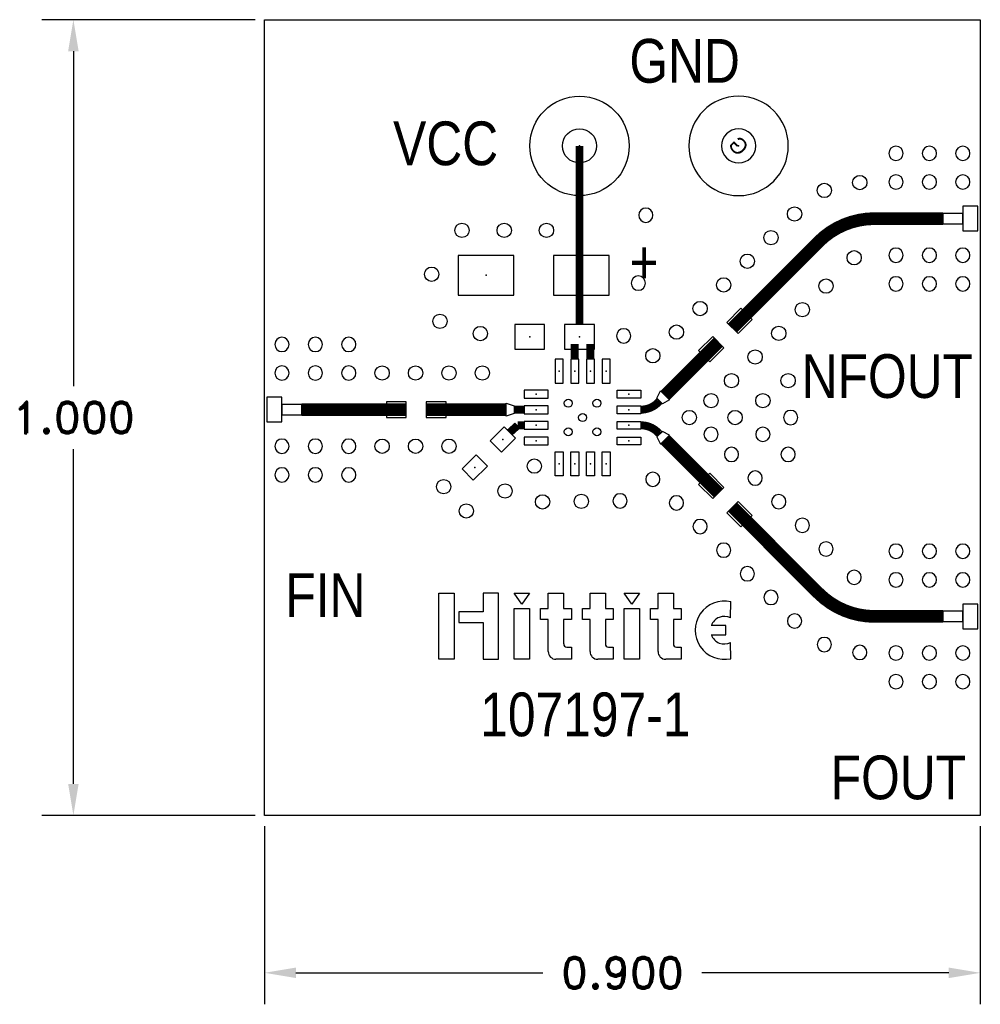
# Model space of a CAD drawing. Extents: x -0.21 to 1, y -1.39 to -0.16.
import ezdxf
from ezdxf.enums import TextEntityAlignment as Align

# ---------------------------------------------------------------- set-up
doc = ezdxf.new("R2010")
doc.units = 0
doc.header["$MEASUREMENT"] = 0
doc.linetypes.add('SSCOMP', pattern=[101, 100, 1])
doc.layers.get('0').update_dxf_attribs({"linetype": 'CONTINUOUS'})
for name, color, linetype in [('COM-NS', 4, 'CONTINUOUS'), ('construct', 3, 'CONTINUOUS'), ('HOL', 1, 'CONTINUOUS'), ('LND-NS', 5, 'CONTINUOUS'), ('NET', 7, 'CONTINUOUS'), ('PAD-CM', 14, 'CONTINUOUS'), ('PCB', 7, 'CONTINUOUS'), ('SLK-NS', 7, 'CONTINUOUS'), ('TIE-CM', 7, 'CONTINUOUS'), ('TIE-NS', 7, 'CONTINUOUS'), ('TRA-NS', 5, 'CONTINUOUS'), ('via', 7, 'CONTINUOUS')]:
    doc.layers.add(name, color=color, linetype=linetype)
doc.layers.add('DIM', color=1, linetype='CONTINUOUS', lineweight=13)
doc.layers.get('0').off()
doc.layers.get('COM-NS').off()
doc.layers.get('construct').off()
doc.layers.get('TIE-CM').off()
doc.layers.get('TIE-NS').off()
doc.layers.get('via').off()
doc.styles.add('ROMAND', font='romand')
doc.dimstyles.get("Standard").update_dxf_attribs({"dimscale": 0.22, "dimtxt": 0.18, "dimasz": 0.18, "dimexe": 0.18, "dimexo": 0.0625, "dimgap": 0.09, "dimtad": 0, "dimtih": 1, "dimtoh": 1, "dimdec": 3, "dimzin": 0, "dimdsep": 46, "dimtxsty": 'ROMAND', "dimcen": 0.09, "dimadec": 0, "dimazin": 0, "dimtfac": 1, "dimtdec": 3, "dimtofl": 0, "dimtmove": 0, "dimatfit": 3, "dimfxl": 0, "dimtolj": 1, "dimtzin": 0, "dimarcsym": 0})

# ---------------------------------------------------------------- blocks, each defined once
blk = doc.blocks.new('hittite')
for p, q in [((-0.2396, 0.1078), (-0.2144, 0.1078)), ((-0.2396, -0.0005), (-0.2396, 0.1078)), ((-0.2144, 0.1078), (-0.2144, -0.0005)), ((-0.1413, 0.1078), (-0.1665, 0.1078)), ((-0.1665, 0.1078), (-0.1665, 0.0776)), ((-0.1413, -0.0005), (-0.1413, 0.1078)), ((-0.1156, 0.1078), (-0.0904, 0.1078)), ((-0.103, 0.0902), (-0.1156, 0.1078)), ((-0.0904, 0.1078), (-0.103, 0.0902)), ((-0.0598, 0.1078), (-0.0346, 0.1078)), ((-0.0598, 0.0826), (-0.0598, 0.1078)), ((-0.0346, 0.1078), (-0.0346, 0.0826)), ((0.0087, 0.1078), (0.0339, 0.1078)), ((0.0087, 0.0826), (0.0087, 0.1078)), ((0.0339, 0.1078), (0.0339, 0.0826)), ((0.0645, 0.1078), (0.0897, 0.1078)), ((0.0771, 0.0902), (0.0645, 0.1078)), ((0.0897, 0.1078), (0.0771, 0.0902)), ((0.1203, 0.1078), (0.1455, 0.1078)), ((0.1203, 0.0826), (0.1203, 0.1078)), ((0.1455, 0.1078), (0.1455, 0.0826)), ((-0.1156, 0.0826), (-0.0904, 0.0826)), ((-0.1156, -0.0005), (-0.1156, 0.0826)), ((-0.0904, 0.0826), (-0.0904, -0.0005)), ((-0.0724, 0.065), (-0.0724, 0.0826)), ((-0.0724, 0.0826), (-0.0598, 0.0826)), ((-0.0346, 0.0826), (-0.022, 0.0826)), ((-0.022, 0.0826), (-0.022, 0.065)), ((-0.0039, 0.065), (-0.0039, 0.0826)), ((-0.0039, 0.0826), (0.0087, 0.0826)), ((0.0339, 0.0826), (0.0464, 0.0826)), ((0.0464, 0.0826), (0.0464, 0.065)), ((0.0645, -0.0005), (0.0645, 0.0826)), ((0.0645, 0.0826), (0.0897, 0.0826)), ((0.0897, 0.0826), (0.0897, -0.0005)), ((0.1077, 0.065), (0.1077, 0.0826)), ((0.1077, 0.0826), (0.1203, 0.0826)), ((0.1455, 0.0826), (0.1581, 0.0826)), ((0.1581, 0.0826), (0.1581, 0.065)), ((0.2393, 0.0677), (0.2396, 0.0941)), ((-0.2068, 0.0776), (-0.2068, 0.0599)), ((-0.1665, 0.0776), (-0.2068, 0.0776)), ((-0.0598, 0.065), (-0.0724, 0.065)), ((-0.0598, 0.0121), (-0.0598, 0.065)), ((-0.0346, 0.065), (-0.0346, 0.0247)), ((-0.022, 0.065), (-0.0346, 0.065)), ((0.0087, 0.065), (-0.0039, 0.065)), ((0.0087, 0.0121), (0.0087, 0.065)), ((0.0339, 0.065), (0.0339, 0.0247)), ((0.0464, 0.065), (0.0339, 0.065)), ((0.1203, 0.065), (0.1077, 0.065)), ((0.1203, 0.0121), (0.1203, 0.065)), ((0.1455, 0.065), (0.1455, 0.0247)), ((0.1581, 0.065), (0.1455, 0.065)), ((-0.2068, 0.0599), (-0.1665, 0.0599)), ((-0.1665, 0.0599), (-0.1665, -0.0005)), ((0.2317, 0.0549), (0.2077, 0.0549)), ((0.2317, 0.0398), (0.2317, 0.0549)), ((0.2077, 0.0398), (0.2317, 0.0398)), ((-0.0295, 0.0196), (-0.022, 0.0196)), ((-0.022, 0.0196), (-0.022, -0.0005)), ((0.0389, 0.0196), (0.0464, 0.0196)), ((0.0464, 0.0196), (0.0464, -0.0005)), ((0.1505, 0.0196), (0.1581, 0.0196)), ((0.1581, 0.0196), (0.1581, -0.0005)), ((0.2396, 0.0005), (0.2393, 0.027)), ((-0.2371, -0.0005), (-0.2396, -0.0005)), ((-0.2144, -0.0005), (-0.2371, -0.0005)), ((-0.1665, -0.0005), (-0.1665, -0.0005)), ((-0.1665, -0.0005), (-0.1413, -0.0005)), ((-0.1131, -0.0005), (-0.1156, -0.0005)), ((-0.0904, -0.0005), (-0.1131, -0.0005)), ((-0.0346, -0.0005), (-0.0472, -0.0005)), ((-0.022, -0.0005), (-0.0346, -0.0005)), ((0.0339, -0.0005), (0.0213, -0.0005)), ((0.0464, -0.0005), (0.0339, -0.0005)), ((0.067, -0.0005), (0.0645, -0.0005)), ((0.0897, -0.0005), (0.067, -0.0005)), ((0.1455, -0.0005), (0.1329, -0.0005)), ((0.1581, -0.0005), (0.1455, -0.0005))]:
    blk.add_line(p, q)
for centre, radius, start, end in [((0.2292, 0.0473), 0.0479, 77.4712, 282.5288), ((0.2292, 0.0473), 0.0227, 63.4349, 160.5878), ((0.2292, 0.0473), 0.0227, 199.4122, 296.5651), ((-0.0295, 0.0247), 0.00504, 180, 270), ((0.0389, 0.0247), 0.00504, 180, 270), ((0.1505, 0.0247), 0.00504, 180, 270), ((-0.0472, 0.0121), 0.0126, 180, 270), ((0.0213, 0.0121), 0.0126, 180, 270), ((0.1329, 0.0121), 0.0126, 180, 270)]:
    blk.add_arc(centre, radius, start, end)
blk = doc.blocks.new('LND-NS-4-D02-D025')
at = {"layer": 'LND-NS'}
blk.add_lwpolyline([(0.01, -0.0125), (0.01, 0.0125), (-0.01, 0.0125), (-0.01, -0.0125)], close=True, dxfattribs=at)
blk.add_point((0, 0), dxfattribs=at)
blk = doc.blocks.new('0402-NS')
at = {"layer": 'LND-NS', "rotation": 90}
for p in [(-0.025, 0), (0.025, 0)]:
    blk.add_blockref('LND-NS-4-D02-D025', p, dxfattribs=at)
blk = doc.blocks.new('LND-NS-4-D031-D0375')
at = {"layer": 'LND-NS'}
blk.add_lwpolyline([(0.0155, -0.01875), (0.0155, 0.01875), (-0.0155, 0.01875), (-0.0155, -0.01875)], close=True, dxfattribs=at)
blk.add_point((0, 0), dxfattribs=at)
blk = doc.blocks.new('0603-NS')
at = {"layer": 'LND-NS', "rotation": 90}
for p in [(-0.03125, 0), (0.03125, 0)]:
    blk.add_blockref('LND-NS-4-D031-D0375', p, dxfattribs=at)
blk = doc.blocks.new('HOL-D018')
at = {"layer": 'HOL'}
blk.add_circle((0, 0), 0.009, dxfattribs=at)
blk = doc.blocks.new('VIA-D018-D0')
at = {"layer": 'HOL'}
blk.add_blockref('HOL-D018', (0, 0), dxfattribs=at)
at = {"layer": 'NET'}
blk.add_attdef('NET', text='', height=0.01, dxfattribs=at).set_placement((0, 0), align=Align.MIDDLE)
blk = doc.blocks.new('LND-NS-4-D03-D01')
at = {"layer": 'LND-NS'}
blk.add_lwpolyline([(-0.015, -0.005), (0.015, -0.005), (0.015, 0.005), (-0.015, 0.005)], close=True, dxfattribs=at)
blk.add_point((0, 0), dxfattribs=at)
blk = doc.blocks.new('HOL-D01')
at = {"layer": 'HOL', "linetype": 'Continuous'}
blk.add_circle((0, 0), 0.005, dxfattribs=at)
blk = doc.blocks.new('VIA-D01-D0')
at = {"layer": 'HOL'}
blk.add_blockref('HOL-D01', (0, 0), dxfattribs=at)
at = {"layer": 'NET'}
blk.add_attdef('NET', text='', height=0.01, dxfattribs=at).set_placement((0, 0), align=Align.MIDDLE)
blk = doc.blocks.new('HMC_LP3-NS')
at = {"layer": 'LND-NS', "rotation": 270}
for p in [(-0.0295, 0.0583), (-0.0098, 0.0583), (0.0098, 0.0583), (0.0295, 0.0583)]:
    blk.add_blockref('LND-NS-4-D03-D01', p, dxfattribs=at)
at = {"layer": 'LND-NS'}
for p in [(-0.0583, 0.0295), (-0.0583, 0.0098), (-0.0583, -0.0098), (-0.0583, -0.0295)]:
    blk.add_blockref('LND-NS-4-D03-D01', p, dxfattribs=at)
at = {"layer": 'LND-NS', "xscale": -1}
for p in [(0.0583, 0.0295), (0.0583, 0.0098), (0.0583, -0.0098), (0.0583, -0.0295)]:
    blk.add_blockref('LND-NS-4-D03-D01', p, dxfattribs=at)
at = {"layer": 'LND-NS', "xscale": -1, "rotation": 270}
for p in [(-0.0295, -0.0583), (-0.0098, -0.0583), (0.0098, -0.0583), (0.0295, -0.0583)]:
    blk.add_blockref('LND-NS-4-D03-D01', p, dxfattribs=at)
at = {"layer": 'via'}
for p in [(-0.018, 0.018), (0.018, 0.018), (0, 0), (-0.018, -0.018), (0.018, -0.018)]:
    blk.add_blockref('VIA-D01-D0', p, dxfattribs=at)
blk = doc.blocks.new('PAD-CM-0-D125')
at = {"layer": 'PAD-CM'}
blk.add_circle((0, 0), 0.0625, dxfattribs=at)
blk.add_point((0, 0), dxfattribs=at)
blk = doc.blocks.new('HOL-D043')
at = {"layer": 'HOL'}
blk.add_circle((0, 0), 0.0215, dxfattribs=at)
blk = doc.blocks.new('DC_PIN-NS')
at = {"layer": 'HOL'}
blk.add_blockref('HOL-D043', (0, 0), dxfattribs=at)
at = {"layer": 'PAD-CM'}
blk.add_blockref('PAD-CM-0-D125', (0, 0), dxfattribs=at)
blk = doc.blocks.new('LND-NS-4-D05-D07')
at = {"layer": 'LND-NS'}
blk.add_lwpolyline([(0.025, -0.035), (0.025, 0.035), (-0.025, 0.035), (-0.025, -0.035)], close=True, dxfattribs=at)
blk.add_point((0, 0), dxfattribs=at)
blk = doc.blocks.new('CASEA-NS')
at = {"layer": 'LND-NS', "rotation": 90}
for p in [(-0.06, 0), (0.06, 0)]:
    blk.add_blockref('LND-NS-4-D05-D07', p, dxfattribs=at)
blk = doc.blocks.new('sma_1st')
at = {"layer": 'LND-NS'}
for points in [[(0.003, -0.0155), (0.022, -0.0155), (0.022, 0.0155), (0.003, 0.0155)], [(0.022, -0.0065), (0.047, -0.0065), (0.047, 0.0065), (0.022, 0.0065)]]:
    blk.add_lwpolyline(points, close=True, dxfattribs=at)
at = {"layer": 'via', "extrusion": (0, 0, -1), "zscale": -1, "rotation": 180}
for p in [(-0.022, 0.082), (-0.064, 0.082), (-0.106, 0.082), (-0.022, 0.046), (-0.064, 0.046), (-0.106, 0.046), (-0.022, -0.046), (-0.064, -0.046), (-0.106, -0.046), (-0.022, -0.082), (-0.064, -0.082), (-0.106, -0.082)]:
    blk.add_blockref('VIA-D018-D0', p, dxfattribs=at)
blk = doc.blocks.new('G004D1250000D020D02015')
at = {"linetype": 'Continuous', "const_width": 0.02}
for points in [[(0, 0), (0, 0.0875)], [(0, 0), (-0.0875, 0)], [(0, 0), (0.0875, 0)], [(0, 0), (0, -0.0875)]]:
    blk.add_lwpolyline(points, dxfattribs=at)
at = {"layer": 'NET', "flags": 8}
blk.add_attdef('NET', text='', height=0.02, dxfattribs=at).set_placement((0, 0), align=Align.MIDDLE)
blk = doc.blocks.new('*D24')
at = {"layer": 'DIM', "color": 0, "lineweight": -2}
for p, q in [((0.0883, -0.1564), (-0.1798, -0.1564)), ((-0.1402, -0.196), (-0.1402, -0.6168)), ((-0.1402, -1.1168), (-0.1402, -0.696)), ((0.0883, -1.1564), (-0.1798, -1.1564))]:
    blk.add_line(p, q, dxfattribs=at)
at = {"layer": 'DIM', "color": 0}
for points in [[(-0.1468, -0.196), (-0.1336, -0.196), (-0.1402, -0.1564)], [(-0.1468, -1.1168), (-0.1336, -1.1168), (-0.1402, -1.1564)]]:
    blk.add_solid(points, dxfattribs=at)
at = {"layer": 'DIM', "color": 0, "insert": (-0.1402, -0.6564), "char_height": 0.0396, "attachment_point": 5, "style": 'ROMAND'}
blk.add_mtext('\\A1;1.000', dxfattribs=at)
blk = doc.blocks.new('*D25')
at = {"layer": 'DIM', "color": 0, "lineweight": -2}
for p, q in [((0.1, -1.1701), (0.1, -1.3939)), ((1, -1.1701), (1, -1.3939)), ((0.1396, -1.3543), (0.4501, -1.3543)), ((0.9604, -1.3543), (0.6499, -1.3543))]:
    blk.add_line(p, q, dxfattribs=at)
at = {"layer": 'DIM', "color": 0}
for points in [[(0.1396, -1.3477), (0.1396, -1.3609), (0.1, -1.3543)], [(0.9604, -1.3477), (0.9604, -1.3609), (1, -1.3543)]]:
    blk.add_solid(points, dxfattribs=at)
at = {"layer": 'DIM', "color": 0, "insert": (0.55, -1.3543), "char_height": 0.0396, "attachment_point": 5, "style": 'ROMAND'}
blk.add_mtext('\\A1;0.900', dxfattribs=at)

msp = doc.modelspace()

# ---------------------------------------------------------------- linework, layer by layer
at = {"layer": 'PCB'}
msp.add_lwpolyline([(1, -0.1564), (1, -1.1564), (0.1, -1.1564), (0.1, -0.1564)], close=True, dxfattribs=at)
at = {"layer": 'TRA-NS', "const_width": 0.01}
for points in [[(0.4961, -0.5393), (0.4961, -0.315)], [(0.4902, -0.5831), (0.4902, -0.5638)], [(0.5098, -0.5831), (0.5098, -0.5638)], [(0.4267, -0.6465), (0.4141, -0.6465)], [(0.4184, -0.6662), (0.4085, -0.6751)], [(0.4267, -0.6662), (0.4184, -0.6662)]]:
    msp.add_lwpolyline(points, dxfattribs=at)
at = {"layer": 'TRA-NS', "linetype": 'SSCOMP', "const_width": 0.016}
for points in [[(0.6883, -0.5439), (0.7965, -0.4357, -0.198912), (0.8672, -0.4064), (0.8707, -0.4064), (0.953, -0.4064)], [(0.6883, -0.7689), (0.7965, -0.8771, 0.198912), (0.8672, -0.9064), (0.8707, -0.9064), (0.953, -0.9064)]]:
    msp.add_lwpolyline(points, format="xyb", dxfattribs=at)
for points in [[(0.6038, -0.6284), (0.6707, -0.5615)], [(0.2783, -0.6465), (0.147, -0.6465)], [(0.4041, -0.6465), (0.3033, -0.6465)], [(0.6038, -0.6844), (0.6707, -0.7512)]]:
    msp.add_lwpolyline(points, dxfattribs=at)
at = {"layer": 'TRA-NS', "const_width": 0.01}
for points in [[(0.5733, -0.6465), (0.5734, -0.6465, 0.211217), (0.5956, -0.6367), (0.5967, -0.6355)], [(0.5733, -0.6662), (0.5734, -0.6662, -0.211217), (0.5956, -0.676), (0.5967, -0.6773)]]:
    msp.add_lwpolyline(points, format="xyb", dxfattribs=at)
at = {"layer": 'TRA-NS'}
for points in [[(0.6003, -0.639), (0.5932, -0.6319), (0.5981, -0.6227), (0.6094, -0.6341)], [(0.4141, -0.6415), (0.4141, -0.6515), (0.4041, -0.6545), (0.4041, -0.6385)], [(0.6003, -0.6738), (0.5932, -0.6808), (0.5981, -0.69), (0.6094, -0.6787)]]:
    msp.add_lwpolyline(points, close=True, dxfattribs=at)

# ---------------------------------------------------------------- block references
at = {"layer": 'COM-NS'}
for name, p in [('DC_PIN-NS', (0.4961, -0.315)), ('CASEA-NS', (0.4386, -0.4776)), ('0603-NS', (0.4648, -0.5548))]:
    msp.add_blockref(name, p, dxfattribs=at)
at = {"layer": 'COM-NS', "xscale": -1}
msp.add_blockref('DC_PIN-NS', (0.6961, -0.315), dxfattribs=at)
at = {"layer": 'COM-NS'}
for p, rotation in [((0.6795, -0.5527), 45.00000000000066), ((0.2908, -0.6465), 359.9999999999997), ((0.382, -0.7016), 44.99999999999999)]:
    msp.add_blockref('0402-NS', p, dxfattribs=dict(at, rotation=rotation))
at = {"layer": 'COM-NS', "linetype": 'SSCOMP'}
msp.add_blockref('HMC_LP3-NS', (0.5, -0.6564), dxfattribs=at)
at = {"layer": 'COM-NS', "xscale": -1, "rotation": 134.9999999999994}
msp.add_blockref('0402-NS', (0.6795, -0.7601), dxfattribs=at)
at = {"layer": 'construct', "rotation": 180}
for p in [(1, -0.4064), (1, -0.9064)]:
    msp.add_blockref('sma_1st', p, dxfattribs=at)
at = {"layer": 'construct'}
msp.add_blockref('sma_1st', (0.1, -0.6465), dxfattribs=at)
at = {"layer": 'DIM'}
for p in [(0.8485, -0.3611), (0.8039, -0.371), (0.7665, -0.4006), (0.7368, -0.4303), (0.7071, -0.46), (0.8414, -0.4556), (0.6774, -0.4897), (0.806, -0.4912), (0.6477, -0.5194), (0.7763, -0.5209), (0.618, -0.5491), (0.7466, -0.5506), (0.5883, -0.5788), (0.7169, -0.5803), (0.6872, -0.61), (0.7584, -0.61), (0.6615, -0.6352), (0.7266, -0.6352), (0.6342, -0.6564), (0.6917, -0.6564)]:
    msp.add_blockref('VIA-D018-D0', p, dxfattribs=at)
at = {"layer": 'DIM', "xscale": -1}
msp.add_blockref('VIA-D018-D0', (0.7615, -0.6564), dxfattribs=at)
at = {"layer": 'DIM', "xscale": -1, "rotation": 180}
for p in [(0.6615, -0.6776), (0.7266, -0.6776), (0.6872, -0.7028), (0.7584, -0.7028), (0.5883, -0.734), (0.7169, -0.7325), (0.618, -0.7637), (0.7466, -0.7622), (0.6477, -0.7934), (0.7763, -0.7919), (0.6774, -0.8231), (0.806, -0.8216), (0.7071, -0.8528), (0.8414, -0.8572), (0.7368, -0.8825), (0.7665, -0.9122), (0.8039, -0.9417), (0.8485, -0.9517)]:
    msp.add_blockref('VIA-D018-D0', p, dxfattribs=at)
at = {"layer": 'SLK-NS', "xscale": 0.7661392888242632, "yscale": 0.7661392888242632, "zscale": 1.15}
msp.add_blockref('hittite', (0.5027, -0.9599), dxfattribs=at)
at = {"layer": 'TIE-CM'}
ref = msp.add_blockref('G004D1250000D020D02015', (0.6961, -0.315), dxfattribs=dict(at, xscale=-1, rotation=315))
ref.add_attrib('NET', 'G', dxfattribs={"layer": 'NET', "height": 0.02, "rotation": 315, "text_generation_flag": 2, "flags": 8}).set_placement((0.6961, -0.315), align=Align.MIDDLE)
at = {"layer": 'TIE-NS', "xscale": -1}
for p in [(0.5795, -0.4021), (0.57, -0.4875), (0.5517, -0.5538), (0.5471, -0.7612)]:
    msp.add_blockref('VIA-D018-D0', p, dxfattribs=at)
at = {"layer": 'TIE-NS'}
for p in [(0.3483, -0.4212), (0.4015, -0.4212), (0.4546, -0.4212), (0.3102, -0.4763), (0.3207, -0.5355), (0.3715, -0.5509), (0.248, -0.6005), (0.29, -0.6005), (0.332, -0.6005), (0.374, -0.6005), (0.248, -0.6925), (0.29, -0.6925), (0.332, -0.6925), (0.4393, -0.7175), (0.3253, -0.7433), (0.4025, -0.7488), (0.4496, -0.7624), (0.4984, -0.7618), (0.3538, -0.7738)]:
    msp.add_blockref('VIA-D018-D0', p, dxfattribs=at)

# ---------------------------------------------------------------- texts
at = {"layer": 'SLK-NS', "width": 0.85}
for s, p in [('GND', (0.6283, -0.2356)), ('VCC', (0.3278, -0.3393)), ('+', (0.5773, -0.4885)), ('NFOUT', (0.8831, -0.6318)), ('FIN', (0.1767, -0.9071)), ('107197-1', (0.5034, -1.057)), ('FOUT', (0.897, -1.1362))]:
    msp.add_text(s, height=0.055, dxfattribs=at).set_placement(p, align=Align.CENTER)

# ---------------------------------------------------------------- dimensions: what is measured, and where the dimension line sits
at = {"layer": 'DIM'}
dim = msp.add_linear_dim(base=(-0.1402, -1.1564), p1=(0.102, -0.1564), p2=(0.102, -1.1564), angle=90, dimstyle='Standard', dxfattribs=at)
dim.commit()
dim.dimension.update_dxf_attribs({"geometry": '*D24', "text_midpoint": (-0.1402, -0.6564)})
dim = msp.add_linear_dim(base=(1, -1.3543), p1=(0.1, -1.1564), p2=(1, -1.1564), dimstyle='Standard', dxfattribs=at)
dim.commit()
dim.dimension.update_dxf_attribs({"geometry": '*D25', "text_midpoint": (0.55, -1.3543)})

doc.saveas('drawing.dxf')
